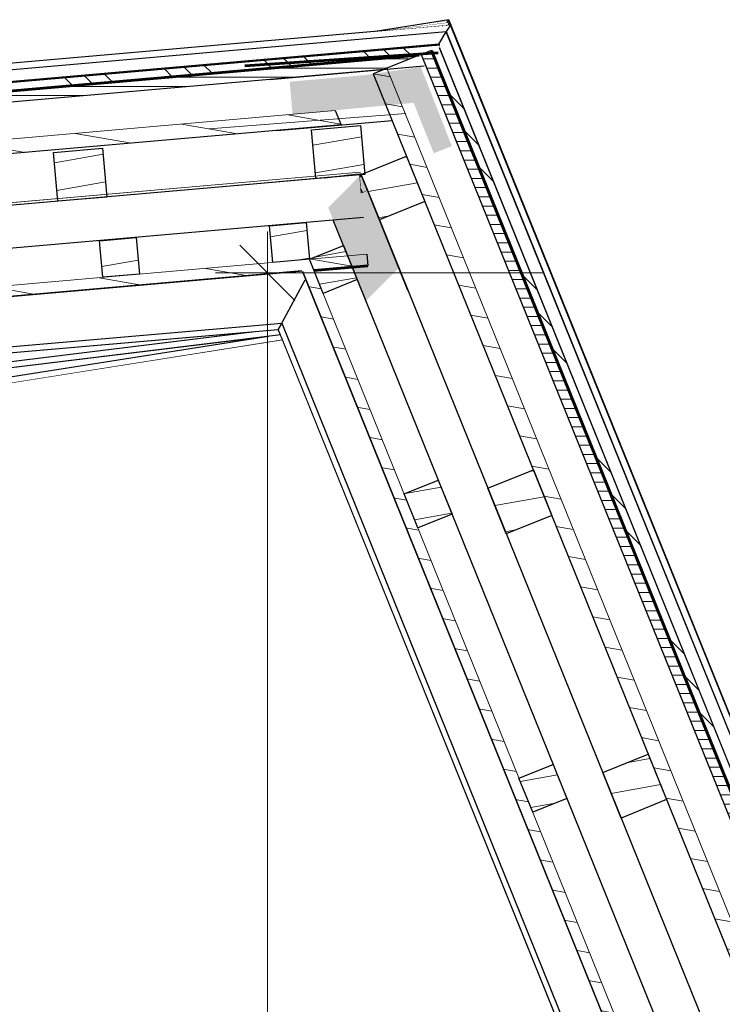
# Model space of a CAD drawing. Header units: millimetres. Extents: x 1798021 to 1815325, y -2500 to 6534.
# Tile 96 of 98: x 1810907 to 1812053, y 4518 to 6124. Entities that reach past the tile are written whole.
import ezdxf

# ---------------------------------------------------------------- set-up
doc = ezdxf.new("R2010")
doc.units = ezdxf.units.MM
doc.header["$MEASUREMENT"] = 0
doc.linetypes.add('Wipeout_Contour', pattern=[1000, 0, -1000])
for name, color, linetype in [('2 - KÓTA NS.2D', 7, 'Continuous'), ('2 - ČÁRA HLAVNÍ.2D', 7, 'Continuous'), ('4 - OBKLADY VNĚJŠÍ.3D', 7, 'Continuous'), ('4 - PRVKY KLEMPÍŘSKÉ.3D', 7, 'Continuous'), ('4 - PRVKY ZÁMEČNICKÉ.3D', 7, 'Continuous'), ('4 - STŘEŠNÍ KRYTINA.3D', 7, 'Continuous'), ('Konstrukce – Dělicí čáry vrstev', 7, 'Continuous'), ('Nové_4 - ZDIVO - STĚNY NENOSNÉ.3D', 7, 'Continuous'), ('Nové_Výplně - Povrchové', 7, 'Continuous'), ('Výplně - Povrchové', 7, 'Continuous'), ('Výplně – Řezové', 7, 'Continuous')]:
    doc.layers.add(name, color=color, linetype=linetype)
doc.styles.add('GENEROVANÝ_STYL_1', font='Arial.ttf')
doc.linetypes.add('ČÁRA PAROZÁBRANA', pattern='A,0,[1,A ŘEZ A-A´1.Shx,S=2.380952,R=0,X=0,Y=0.0075],-300,0', length=300)
doc.dimstyles.new('GENEROVANÝ_STYL__1', dxfattribs={"dimtxt": 100, "dimasz": 85.5, "dimexe": 0.18, "dimexo": 450, "dimgap": 0, "dimtad": 1, "dimdec": 0, "dimzin": 0, "dimdsep": 46, "dimtxsty": 'GENEROVANÝ_STYL_1', "dimblk": 'ARROWHEAD_6', "dimblk1": 'ARROWHEAD_6', "dimblk2": 'ARROWHEAD_6', "dimcen": 0.09, "dimclrd": 256, "dimclre": 256, "dimclrt": 256, "dimazin": 0, "dimtfac": 1, "dimtdec": 4, "dimtmove": 0, "dimatfit": 3, "dimfxl": 1, "dimtolj": 1, "dimtzin": 0, "dimarcsym": 0})
pattern_1 = [(135, (1118812.4, 0), (88.388348, 88.388348), []), (135, (1118794.72, -17.68), (88.388348, 88.388348), []), (135, (1118777.04, -35.36), (88.388348, 88.388348), [])]
pattern_2 = [(0, (1118812.397, 0), (0, 15), [])]
pattern_3 = [(170, (1118812.397, 0), (7.8141678, 44.3163477), [])]
pattern_4 = [(10, (1118812.397, 0), (-7.8141678, 44.3163477), [])]

# ---------------------------------------------------------------- blocks, each defined once
blk = doc.blocks.new('Řez_5', base_point=(1118812.4, 0))
at = {"layer": 'Výplně – Řezové', "linetype": 'Continuous', "lineweight": 0, "true_color": 0x000000}
h = blk.add_hatch(dxfattribs=at)
h.set_pattern_fill('DESKY_CETRIS__OSB____', color=18, style=0, pattern_type=2)
h.set_pattern_definition(pattern_2)
h.paths.add_polyline_path([(1811561.8, 6067.1), (1813198.2, 2016.9), (1813214.9, 2023.6), (1811578.5, 6073.8)])
h = blk.add_hatch(dxfattribs=at)
h.set_pattern_fill('KOV_HLINÍK', color=18, style=0, pattern_type=2)
h.set_pattern_definition(pattern_1)
h.paths.add_polyline_path([(1811578.5, 6073.8), (1813214.9, 2023.6), (1813228.8, 2029.2), (1811592.4, 6079.5)])
h = blk.add_hatch(dxfattribs=at)
h.set_pattern_fill('DŘEVO___BEDNĚNÍ', color=18, style=0, pattern_type=2)
h.set_pattern_definition(pattern_3)
h.paths.add_polyline_path([(1811506.2, 6044.6), (1811483.9, 6035.6), (1813114.4, 2000), (1813140.3, 2000)])
at = {"layer": '4 - STŘEŠNÍ KRYTINA.3D', "color": 181, "linetype": 'Continuous', "lineweight": 60, "true_color": 0x9e3eff}
blk.add_line((1811592.9, 6078.3), (1813228.8, 2029.2), dxfattribs=at)
at = {"layer": '4 - STŘEŠNÍ KRYTINA.3D', "color": 7, "linetype": 'Continuous', "lineweight": 30}
blk.add_line((1811462.6, 5874.8), (1811474.4, 5845.7), dxfattribs=at)
at = {"layer": 'Konstrukce – Dělicí čáry vrstev', "color": 181, "linetype": 'Continuous', "lineweight": 60, "true_color": 0x9e3eff}
blk.add_line((1811578.5, 6073.8), (1813214.9, 2023.6), dxfattribs=at)
at = {"layer": 'Konstrukce – Dělicí čáry vrstev', "color": 7, "linetype": 'Continuous', "lineweight": 30}
for p, q in [((1811561.8, 6067.1), (1813198.2, 2016.9)), ((1811483.9, 6035.6), (1813114.4, 2000)), ((1811421.9, 5975.6), (1811431.3, 5952.3)), ((1811474.4, 5845.7), (1813019.3, 2021.9))]:
    blk.add_line(p, q, dxfattribs=at)
at = {"layer": 'Konstrukce – Dělicí čáry vrstev', "color": 181, "linetype": 'ČÁRA PAROZÁBRANA', "lineweight": 15, "true_color": 0x9e3eff}
blk.add_line((1811506.2, 6044.6), (1813140.3, 2000), dxfattribs=at)
at = {"layer": 'Konstrukce – Dělicí čáry vrstev', "color": 7, "linetype": 'Continuous', "lineweight": 30, "flags": 128}
blk.add_lwpolyline([(1811578.5, 6073.8), (1811561.8, 6067.1), (1811558.7, 6065.9)], dxfattribs=at)
blk = doc.blocks.new('Řez_7', base_point=(1118812.4, 0))
at = {"layer": '4 - STŘEŠNÍ KRYTINA.3D', "color": 181, "linetype": 'Continuous', "lineweight": 15, "true_color": 0x9e3eff}
blk.add_line((1811592.4, 6083.9), (1811592.9, 6078.3), dxfattribs=at)
at = {"layer": 'Konstrukce – Dělicí čáry vrstev', "color": 7, "linetype": 'Continuous', "lineweight": 30}
blk.add_line((1811501.6, 6042.8), (1811483.9, 6035.6), dxfattribs=at)
at = {"color": 254, "linetype": 'Wipeout_Contour', "lineweight": 0, "ltscale": 7229953.461336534}
blk.add_wipeout([(1803497.1, 5177.9), (1803497.1, 5177.8), (1811462.7, 5874.7), (1811462.6, 5874.8)], dxfattribs=at).dxf.layer = 'Výplně - Povrchové'
at = {"layer": 'Výplně – Řezové', "linetype": 'Continuous', "lineweight": 0, "true_color": 0x000000}
h = blk.add_hatch(dxfattribs=at)
h.set_pattern_fill('KOV_HLINÍK', color=18, style=0, pattern_type=2)
h.set_pattern_definition(pattern_1)
h.paths.add_polyline_path([(1811592.4, 6083.9), (1803380.6, 5365.4), (1803381.9, 5350.5), (1811558.7, 6065.9), (1811592.4, 6079.5), (1811592.9, 6078.3)])
h = blk.add_hatch(dxfattribs=at)
h.set_pattern_fill('DESKY_CETRIS__OSB____', color=18, style=0, pattern_type=2)
h.set_pattern_definition(pattern_2)
h.paths.add_polyline_path([(1803381.9, 5350.5), (1803383.4, 5332.5), (1811501.6, 6042.8), (1811558.7, 6065.9)])
h = blk.add_hatch(dxfattribs=at)
h.set_pattern_fill('DŘEVO___BEDNĚNÍ', color=18, style=0, pattern_type=2)
h.set_pattern_definition(pattern_3)
h.paths.add_polyline_path([(1803388.7, 5272.8), (1803390.8, 5248.9), (1811431.3, 5952.3), (1811421.9, 5975.6)])
at = {"layer": '4 - STŘEŠNÍ KRYTINA.3D', "color": 181, "linetype": 'Continuous', "lineweight": 60, "true_color": 0x9e3eff}
blk.add_line((1811592.4, 6083.9), (1803380.6, 5365.4), dxfattribs=at)
at = {"layer": '4 - STŘEŠNÍ KRYTINA.3D', "color": 7, "linetype": 'Continuous', "lineweight": 30}
blk.add_line((1811462.6, 5874.8), (1803497.1, 5177.9), dxfattribs=at)
at = {"layer": '4 - STŘEŠNÍ KRYTINA.3D', "color": 181, "linetype": 'Continuous', "lineweight": 30, "true_color": 0x9e3eff}
blk.add_line((1811462.7, 5874.7), (1803497.1, 5177.8), dxfattribs=at)
at = {"layer": 'Konstrukce – Dělicí čáry vrstev', "color": 181, "linetype": 'Continuous', "lineweight": 60, "true_color": 0x9e3eff}
blk.add_line((1811558.7, 6065.9), (1803381.9, 5350.5), dxfattribs=at)
at = {"layer": 'Konstrukce – Dělicí čáry vrstev', "color": 181, "linetype": 'ČÁRA PAROZÁBRANA', "lineweight": 15, "true_color": 0x9e3eff}
blk.add_line((1811421.9, 5975.6), (1803388.7, 5272.8), dxfattribs=at)
at = {"layer": 'Konstrukce – Dělicí čáry vrstev', "color": 7, "linetype": 'Continuous', "lineweight": 30}
blk.add_line((1811431.3, 5952.3), (1803390.8, 5248.9), dxfattribs=at)
at = {"layer": 'Konstrukce – Dělicí čáry vrstev', "color": 7, "linetype": 'Continuous', "lineweight": 30, "flags": 128}
blk.add_lwpolyline([(1811558.7, 6065.9), (1811506.2, 6044.6), (1811501.6, 6042.8), (1803383.4, 5332.5)], dxfattribs=at)
blk = doc.blocks.new('Řez_9', base_point=(1118812.4, 0))
at = {"color": 254, "linetype": 'Wipeout_Contour', "lineweight": 0, "ltscale": 7246207.862699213}
blk.add_wipeout([(1811492.8, 6075.1), (1811590.5, 6083.7), (1811590.5, 6083.7), (1811493.2, 6075.2)], dxfattribs=at).dxf.layer = 'Výplně - Povrchové'
at = {"color": 254, "linetype": 'Wipeout_Contour', "lineweight": 0, "ltscale": 9052724.806556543}
blk.add_wipeout([(1809121, 5666), (1811404.6, 5865.8), (1811463.3, 5873), (1811462.7, 5874.7), (1809227.4, 5679.1)], dxfattribs=at).dxf.layer = 'Výplně - Povrchové'
at = {"layer": '4 - STŘEŠNÍ KRYTINA.3D', "color": 181, "linetype": 'Continuous', "lineweight": 30, "true_color": 0x9e3eff}
for p, q in [((1811492.8, 6075.1), (1811493.2, 6075.2)), ((1811404.6, 5865.8), (1811463.3, 5873)), ((1811463.3, 5873), (1811463.3, 5873))]:
    blk.add_line(p, q, dxfattribs=at)
blk = doc.blocks.new('Řez_11', base_point=(1118812.4, 0))
at = {"color": 254, "linetype": 'Wipeout_Contour', "lineweight": 0, "ltscale": 7245829.209359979}
blk.add_wipeout([(1811404.6, 5865.8), (1811460.1, 5870.7), (1811464, 5871.3), (1811463.3, 5873)], dxfattribs=at).dxf.layer = 'Výplně - Povrchové'
at = {"layer": '4 - STŘEŠNÍ KRYTINA.3D', "color": 181, "linetype": 'Continuous', "lineweight": 30, "true_color": 0x9e3eff}
blk.add_line((1811460.1, 5870.7), (1811464, 5871.3), dxfattribs=at)
blk = doc.blocks.new('Řez_16', base_point=(1118812.4, 0))
at = {"color": 254, "linetype": 'Wipeout_Contour', "lineweight": 0, "ltscale": 7241350.806536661}
blk.add_wipeout([(1811312.8, 5607.5), (1809868.8, 5430.2), (1810067.7, 5430.2), (1810067.7, 5410.3)], dxfattribs=at).dxf.layer = 'Výplně - Povrchové'
at = {"color": 254, "linetype": 'Wipeout_Contour', "lineweight": 0, "ltscale": 9054158.152083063}
blk.add_wipeout([(1810067.7, 5410.3), (1810067.7, 5400.4), (1811335.9, 5601.2), (1811332.4, 5609.9), (1811312.8, 5607.5)], dxfattribs=at).dxf.layer = 'Výplně - Povrchové'
at = {"layer": '4 - PRVKY ZÁMEČNICKÉ.3D', "color": 181, "linetype": 'Continuous', "lineweight": 30, "true_color": 0x9e3eff}
for p, q in [((1811312.8, 5607.5), (1810067.7, 5410.3)), ((1811335.9, 5601.2), (1810067.7, 5400.4))]:
    blk.add_line(p, q, dxfattribs=at)
blk = doc.blocks.new('Řez_18', base_point=(1118812.4, 0))
at = {"color": 254, "linetype": 'Wipeout_Contour', "lineweight": 0, "ltscale": 5430291.78047535}
blk.add_wipeout([(1811299.3, 5615.7), (1809178.9, 5430.2), (1809788.4, 5430.2)], dxfattribs=at).dxf.layer = 'Výplně - Povrchové'
at = {"color": 254, "linetype": 'Wipeout_Contour', "lineweight": 0, "ltscale": 9053659.747915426}
blk.add_wipeout([(1811299.3, 5615.7), (1809788.4, 5430.2), (1809868.8, 5430.2), (1811332.4, 5609.9), (1811329, 5618.3)], dxfattribs=at).dxf.layer = 'Výplně - Povrchové'
at = {"layer": '4 - PRVKY ZÁMEČNICKÉ.3D', "color": 181, "linetype": 'Continuous', "lineweight": 30, "true_color": 0x9e3eff}
for p, q in [((1811299.3, 5615.7), (1809788.4, 5430.2)), ((1811332.4, 5609.9), (1809868.8, 5430.2))]:
    blk.add_line(p, q, dxfattribs=at)
blk = doc.blocks.new('Řez_20', base_point=(1118812.4, 0))
at = {"color": 254, "linetype": 'Wipeout_Contour', "lineweight": 0, "ltscale": 412533108.0059386}
blk.add_wipeout([(1800920.2, 500), (1804497.5, 500), (1804497.5, 2600), (1805397.5, 2600), (1805397.5, 500), (1806676.5, 500), (1806676.5, 502.5), (1806976.5, 502.5), (1806976.5, 500), (1809927.5, 500), (1809927.5, 2600), (1810827.5, 2600), (1810827.5, 500), (1812755.5, 500), (1812755.5, 2087.6), (1811335.9, 5601.2), (1810067.7, 5400.4), (1810067.7, 5390.2), (1810003.5, 5390.2), (1809953, 5382.2), (1809956.1, 5382.2), (1809956.1, 5304.8), (1809959.7, 5298.2), (1809963, 5291.1), (1809965.8, 5283.8), (1809968.1, 5276.4), (1809970, 5268.8), (1809971.2, 5261.3), (1809972, 5253.7), (1809972.2, 5246.1), (1809971.9, 5238.7), (1809971, 5231.4), (1809969.6, 5224.3), (1809967.7, 5217.4), (1809965.2, 5210.8), (1809962.3, 5204.5), (1809958.9, 5198.5), (1809955, 5192.9), (1809950.7, 5187.8), (1809946, 5183.1), (1809940.9, 5178.9), (1809935.5, 5175.2), (1809929.7, 5172), (1809923.9, 5168.9), (1809923.7, 5168.8), (1809922.5, 5168.1), (1809834.1, 5120.8), (1809834.1, 5120.7), (1809833.9, 5120.6), (1809832.9, 5120.1), (1809826.9, 5117.5), (1809820.6, 5115.4), (1809814.1, 5114), (1809807.5, 5113.1), (1809800.7, 5112.8), (1809793.9, 5113.1), (1809787, 5114), (1809780.2, 5115.4), (1809773.3, 5117.5), (1809766.6, 5120.1), (1809760, 5123.3), (1809753.6, 5127), (1809747.4, 5131.2), (1809741.4, 5135.9), (1809735.7, 5141.1), (1809730.3, 5146.6), (1809725.3, 5152.6), (1809720.7, 5158.9), (1809716.5, 5165.5), (1809712.7, 5172.4), (1809709.4, 5179.5), (1809706.6, 5186.8), (1809704.3, 5194.2), (1809702.5, 5201.8), (1809701.2, 5209.4), (1809700.4, 5216.9), (1809700.2, 5224.5), (1809700.6, 5231.9), (1809701.4, 5239.2), (1809702.8, 5246.3), (1809704.8, 5253.2), (1809707.2, 5259.8), (1809710.1, 5266.1), (1809713.5, 5272.1), (1809717.4, 5277.7), (1809721.7, 5282.8), (1809726.4, 5287.5), (1809731.5, 5291.7), (1809736.9, 5295.4), (1809742.7, 5298.6), (1809743.7, 5299.1), (1809743.7, 5299.1), (1809743.9, 5299.2), (1809774.4, 5315.6), (1809774.4, 5353.9), (1809533.3, 5315.7), (1809533.3, 5305.9), (1809535.7, 5302.8), (1809540.2, 5296.5), (1809544.5, 5289.9), (1809548.4, 5283.2), (1809552, 5276.5), (1809555.2, 5269.7), (1809558, 5262.9), (1809560.4, 5256.1), (1809562.4, 5249.5), (1809563.9, 5242.9), (1809565, 5236.6), (1809565.6, 5230.4), (1809565.8, 5224.4), (1809565.5, 5218.8), (1809564.7, 5213.4), (1809563.5, 5208.5), (1809561.8, 5203.8), (1809559.7, 5199.6), (1809557.2, 5195.9), (1809554.3, 5192.5), (1809550.9, 5189.7), (1809543, 5183.7), (1809542, 5183.1), (1809541, 5182.2), (1809419.6, 5090.7), (1809419.4, 5090.6), (1809419.2, 5090.4), (1809417.9, 5089.4), (1809414.2, 5087.1), (1809410.2, 5085.2), (1809405.8, 5083.9), (1809401.2, 5083.1), (1809396.2, 5082.8), (1809391.1, 5083.1), (1809385.7, 5083.9), (1809380.2, 5085.2), (1809374.5, 5087.1), (1809368.7, 5089.4), (1809362.9, 5092.3), (1809357, 5095.6), (1809351.1, 5099.4), (1809345.3, 5103.6), (1809339.6, 5108.2), (1809333.9, 5113.2), (1809328.4, 5118.5), (1809323.1, 5124.2), (1809318, 5130.1), (1809313.2, 5136.3), (1809308.6, 5142.7), (1809304.4, 5149.2), (1809300.4, 5155.9), (1809296.9, 5162.6), (1809293.7, 5169.4), (1809290.8, 5176.2), (1809288.5, 5183), (1809286.5, 5189.7), (1809285, 5196.2), (1809283.9, 5202.6), (1809283.3, 5208.8), (1809283.1, 5214.7), (1809283.4, 5220.3), (1809284.2, 5225.7), (1809285.4, 5230.7), (1809287.1, 5235.3), (1809289.2, 5239.5), (1809291.7, 5243.3), (1809294.6, 5246.6), (1809297.9, 5249.5), (1809299.3, 5250.5), (1809299.4, 5250.6), (1809299.6, 5250.7), (1809346.7, 5286.2), (1809231.4, 5267.9), (1809234, 5262.9), (1809237.3, 5256.1), (1809240.4, 5249.5), (1809243.3, 5242.9), (1809245.8, 5236.6), (1809248, 5230.4), (1809249.9, 5224.4), (1809251.5, 5218.8), (1809252.7, 5213.4), (1809253.6, 5208.5), (1809254.1, 5203.8), (1809254.3, 5199.6), (1809254.1, 5195.9), (1809253.6, 5192.5), (1809252.7, 5189.7), (1809251.5, 5187.3), (1809249.9, 5185.5), (1809248, 5184.2), (1809238.2, 5178.2), (1809237.6, 5178), (1809235.8, 5176.7), (1809086.8, 5085.2), (1809086.7, 5085.1), (1809086.4, 5084.9), (1809084.8, 5083.9), (1809082.6, 5083.1), (1809080, 5082.8), (1809077.2, 5083.1), (1809074.1, 5083.9), (1809070.7, 5085.2), (1809067.2, 5087.1), (1809063.4, 5089.4), (1809059.4, 5092.3), (1809055.2, 5095.6), (1809051, 5099.4), (1809046.6, 5103.6), (1809042.1, 5108.2), (1809037.5, 5113.2), (1809033, 5118.5), (1809028.4, 5124.2), (1809023.9, 5130.1), (1809019.4, 5136.3), (1809015, 5142.7), (1809010.8, 5149.2), (1809006.6, 5155.9), (1809002.6, 5162.6), (1808998.8, 5169.4), (1808995.3, 5176.2), (1808991.9, 5183), (1808988.8, 5189.7), (1808986, 5196.2), (1808983.5, 5202.6), (1808981.2, 5208.8), (1808979.3, 5214.7), (1808977.8, 5220.3), (1808976.5, 5225.7), (1808976.2, 5227.5), (1803604.6, 4376.7)], dxfattribs=at).dxf.layer = 'Nové_Výplně - Povrchové'
blk = doc.blocks.new('Řez_36', base_point=(1118812.4, 0))
at = {"layer": 'Výplně – Řezové', "linetype": 'Continuous', "lineweight": 0, "true_color": 0x000000}
h = blk.add_hatch(dxfattribs=at)
h.set_pattern_fill('DŘEVO___BEDNĚNÍ', color=18, style=0, pattern_type=2)
h.set_pattern_definition(pattern_3)
h.paths.add_polyline_path([(1803517.4, 5045.3), (1803519.1, 5026.4), (1811474.7, 5722.4), (1811473.1, 5741.3)])
at = {"layer": '4 - OBKLADY VNĚJŠÍ.3D', "color": 7, "linetype": 'Continuous', "lineweight": 30}
for q in [(1803506.1, 5174.8), (1811464.3, 5841.7)]:
    blk.add_line((1811461.8, 5870.8), q, dxfattribs=at)
at = {"layer": '4 - OBKLADY VNĚJŠÍ.3D', "color": 7, "linetype": 'Continuous', "lineweight": 60}
blk.add_line((1811367.3, 5713), (1803582.5, 5031.9), dxfattribs=at)
at = {"layer": 'Konstrukce – Dělicí čáry vrstev', "color": 7, "linetype": 'Continuous', "lineweight": 30}
blk.add_line((1811467.9, 5801.1), (1803512.2, 5105.1), dxfattribs=at)
at = {"layer": 'Konstrukce – Dělicí čáry vrstev', "color": 7, "linetype": 'Continuous', "lineweight": 0}
blk.add_line((1811473.1, 5741.3), (1803517.4, 5045.3), dxfattribs=at)
at = {"layer": 'Konstrukce – Dělicí čáry vrstev', "color": 7, "linetype": 'Continuous', "lineweight": 60, "flags": 128}
blk.add_lwpolyline([(1811474.7, 5722.4), (1811449.6, 5720.2), (1811387.1, 5714.7)], dxfattribs=at)
blk = doc.blocks.new('Řez_37', base_point=(1118812.4, 0))
at = {"layer": 'Výplně – Řezové', "linetype": 'Continuous', "lineweight": 0, "true_color": 0x000000}
h = blk.add_hatch(dxfattribs=at)
h.set_pattern_fill('DŘEVO___BEDNĚNÍ', color=18, style=0, pattern_type=2)
h.set_pattern_definition(pattern_3)
h.paths.add_polyline_path([(1811387.1, 5714.7), (1811367.3, 5713), (1812867.4, 2000), (1812887.9, 2000)])
at = {"layer": '4 - OBKLADY VNĚJŠÍ.3D', "color": 7, "linetype": 'Continuous', "lineweight": 30}
blk.add_line((1811474.4, 5845.7), (1811464.3, 5841.7), dxfattribs=at)
at = {"layer": '4 - OBKLADY VNĚJŠÍ.3D', "color": 7, "linetype": 'Continuous', "lineweight": 60}
blk.add_line((1811367.3, 5713), (1812867.4, 2000), dxfattribs=at)
at = {"layer": 'Konstrukce – Dělicí čáry vrstev', "color": 7, "linetype": 'Continuous', "lineweight": 30}
for p, q in [((1811473.1, 5741.3), (1811474.7, 5722.4)), ((1811449.6, 5720.2), (1812952.6, 2000))]:
    blk.add_line(p, q, dxfattribs=at)
at = {"layer": 'Konstrukce – Dělicí čáry vrstev', "color": 7, "linetype": 'Continuous', "lineweight": 0}
blk.add_line((1811387.1, 5714.7), (1812887.9, 2000), dxfattribs=at)
blk = doc.blocks.new('Řez_55', base_point=(1118812.4, 0))
at = {"color": 254, "linetype": 'Wipeout_Contour', "lineweight": 0, "ltscale": 9057378.455496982}
blk.add_wipeout([(1811464.1, 5871), (1811462.1, 5867.2), (1811463.8, 5847.3), (1811465.8, 5842.3), (1811474.4, 5845.7)], dxfattribs=at).dxf.layer = 'Výplně - Povrchové'
at = {"color": 254, "linetype": 'Wipeout_Contour', "lineweight": 0, "ltscale": 7248274.940019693}
blk.add_wipeout([(1811334.6, 5628.9), (1811329, 5618.3), (1812790.9, 2000), (1812800.8, 2000)], dxfattribs=at).dxf.layer = 'Výplně - Povrchové'
at = {"color": 254, "linetype": 'Wipeout_Contour', "lineweight": 0, "ltscale": 5434422.516416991}
blk.add_wipeout([(1811465.8, 5842.3), (1811463.8, 5847.3), (1811464.3, 5841.7)], dxfattribs=at).dxf.layer = 'Výplně - Povrchové'
at = {"color": 254, "linetype": 'Wipeout_Contour', "lineweight": 0, "ltscale": 7248395.407208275}
blk.add_wipeout([(1811372.6, 5699.9), (1811334.6, 5628.9), (1812800.8, 2000), (1812867.4, 2000)], dxfattribs=at).dxf.layer = 'Výplně - Povrchové'
at = {"layer": '4 - PRVKY ZÁMEČNICKÉ.3D', "color": 181, "linetype": 'Continuous', "lineweight": 30, "true_color": 0x9e3eff}
for p, q in [((1811463.8, 5847.3), (1811465.8, 5842.3)), ((1811334.6, 5628.9), (1811334.5, 5628.6)), ((1811334.6, 5628.9), (1812800.8, 2000)), ((1811329, 5618.3), (1812790.9, 2000))]:
    blk.add_line(p, q, dxfattribs=at)
blk = doc.blocks.new('Řez_56', base_point=(1118812.4, 0))
at = {"color": 254, "linetype": 'Wipeout_Contour', "lineweight": 0, "ltscale": 5434416.885339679}
blk.add_wipeout([(1811464.1, 5871), (1811461.8, 5870.8), (1811462.1, 5867.2)], dxfattribs=at).dxf.layer = 'Výplně - Povrchové'
at = {"color": 254, "linetype": 'Wipeout_Contour', "lineweight": 0, "ltscale": 10844884.70980289}
blk.add_wipeout([(1803582.5, 5031.9), (1803573.7, 5017.6), (1803606.6, 4952.5), (1811334.5, 5628.6), (1811372.6, 5699.9), (1811367.3, 5713)], dxfattribs=at).dxf.layer = 'Výplně - Povrchové'
at = {"layer": '4 - PRVKY ZÁMEČNICKÉ.3D', "color": 181, "linetype": 'Continuous', "lineweight": 30, "true_color": 0x9e3eff}
for p, q in [((1811464.1, 5871), (1811461.8, 5870.8)), ((1811462.1, 5867.2), (1811464.1, 5871))]:
    blk.add_line(p, q, dxfattribs=at)
at = {"color": 254, "linetype": 'Wipeout_Contour', "lineweight": 0, "ltscale": 7229912.499028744}
blk.add_wipeout([(1811334.5, 5628.6), (1803606.6, 4952.5), (1803611.4, 4943.1), (1811329, 5618.3)], dxfattribs=at).dxf.layer = 'Výplně - Povrchové'
at = {"layer": '4 - PRVKY ZÁMEČNICKÉ.3D', "color": 181, "linetype": 'Continuous', "lineweight": 30, "true_color": 0x9e3eff}
for p, q in [((1811334.6, 5628.9), (1811372.6, 5699.9)), ((1811334.5, 5628.6), (1803606.6, 4952.5)), ((1811329, 5618.3), (1811334.5, 5628.6)), ((1811329, 5618.3), (1803611.4, 4943.1))]:
    blk.add_line(p, q, dxfattribs=at)
blk = doc.blocks.new('Řez_87', base_point=(1118812.4, 0))
at = {"color": 254, "linetype": 'Wipeout_Contour', "lineweight": 0, "ltscale": 12684481.47266631}
blk.add_wipeout([(1811602.9, 6104), (1811590.5, 6083.7), (1811590.5, 6083.7), (1811592.4, 6083.9), (1811592.9, 6078.3), (1813228.6, 2029.7), (1813228.6, 2080.2)], dxfattribs=at).dxf.layer = 'Výplně - Povrchové'
at = {"color": 254, "linetype": 'Wipeout_Contour', "lineweight": 0, "ltscale": 7249686.451027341}
blk.add_wipeout([(1811602.9, 6104), (1813228.6, 2080.2), (1813228.6, 2081.8), (1811603.3, 6104.6)], dxfattribs=at).dxf.layer = 'Výplně - Povrchové'
at = {"color": 254, "linetype": 'Wipeout_Contour', "lineweight": 0, "ltscale": 7249699.671178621}
blk.add_wipeout([(1811610, 6115.5), (1811609.3, 6114.4), (1813228.6, 2106.4), (1813228.6, 2109.3)], dxfattribs=at).dxf.layer = 'Výplně - Povrchové'
at = {"color": 254, "linetype": 'Wipeout_Contour', "lineweight": 0, "ltscale": 7249696.029194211}
blk.add_wipeout([(1811606.4, 6109.6), (1813228.6, 2094.5), (1813228.6, 2106.4), (1811609.3, 6114.4)], dxfattribs=at).dxf.layer = 'Výplně - Povrchové'
at = {"color": 254, "linetype": 'Wipeout_Contour', "lineweight": 0, "ltscale": 7249689.965966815}
blk.add_wipeout([(1811603.3, 6104.6), (1813228.6, 2081.8), (1813228.6, 2094.5), (1811606.4, 6109.6)], dxfattribs=at).dxf.layer = 'Výplně - Povrchové'
at = {"layer": '4 - PRVKY KLEMPÍŘSKÉ.3D', "color": 181, "linetype": 'Continuous', "lineweight": 30, "true_color": 0x9e3eff}
for p, q in [((1813228.6, 2080.2), (1811602.9, 6104)), ((1813228.6, 2109.3), (1811610, 6115.5))]:
    blk.add_line(p, q, dxfattribs=at)
blk = doc.blocks.new('Řez_88', base_point=(1118812.4, 0))
at = {"color": 254, "linetype": 'Wipeout_Contour', "lineweight": 0, "ltscale": 10876157.76996079}
blk.add_wipeout([(1811608.8, 6119.6), (1811608.7, 6119.4), (1813228.8, 2109.3), (1813228.8, 2106.9), (1813229, 2106.4), (1813229, 2109.3)], dxfattribs=at).dxf.layer = 'Výplně - Povrchové'
at = {"layer": '4 - PRVKY KLEMPÍŘSKÉ.3D', "color": 181, "linetype": 'Continuous', "lineweight": 30, "true_color": 0x9e3eff}
blk.add_line((1813229, 2109.3), (1811608.8, 6119.6), dxfattribs=at)
blk = doc.blocks.new('Řez_89', base_point=(1118812.4, 0))
at = {"color": 254, "linetype": 'Wipeout_Contour', "lineweight": 0, "ltscale": 16312626.05581156}
blk.add_wipeout([(1811608.6, 6119.6), (1811607.9, 6118.4), (1811609.1, 6115.4), (1811610, 6115.5), (1813228.6, 2109.3), (1813228.6, 2108.2), (1813228.6, 2106.9), (1813228.8, 2106.4), (1813228.8, 2109.3)], dxfattribs=at).dxf.layer = 'Výplně - Povrchové'
at = {"color": 254, "linetype": 'Wipeout_Contour', "lineweight": 0, "ltscale": 5434853.799256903}
blk.add_wipeout([(1811606, 6115.2), (1811609.1, 6115.4), (1811607.9, 6118.4)], dxfattribs=at).dxf.layer = 'Výplně - Povrchové'
at = {"layer": '4 - PRVKY KLEMPÍŘSKÉ.3D', "color": 181, "linetype": 'Continuous', "lineweight": 30, "true_color": 0x9e3eff}
blk.add_line((1813228.8, 2109.3), (1811608.6, 6119.6), dxfattribs=at)
blk = doc.blocks.new('Řez_90', base_point=(1118812.4, 0))
at = {"color": 254, "linetype": 'Wipeout_Contour', "lineweight": 0, "ltscale": 10869708.46788953}
blk.add_wipeout([(1811606.4, 6122.6), (1811607.7, 6119.5), (1811608.6, 6119.6), (1811608.6, 6119.6), (1811608.8, 6119.6), (1811607.1, 6123.8)], dxfattribs=at).dxf.layer = 'Výplně - Povrchové'
at = {"color": 254, "linetype": 'Wipeout_Contour', "lineweight": 0, "ltscale": 5434849.36037916}
blk.add_wipeout([(1811606.4, 6122.6), (1811604.4, 6119.1), (1811607.7, 6119.5)], dxfattribs=at).dxf.layer = 'Výplně - Povrchové'
at = {"layer": '4 - PRVKY KLEMPÍŘSKÉ.3D', "color": 181, "linetype": 'Continuous', "lineweight": 30, "true_color": 0x9e3eff}
blk.add_line((1811608.8, 6119.6), (1811607.1, 6123.8), dxfattribs=at)
blk = doc.blocks.new('Řez_91', base_point=(1118812.4, 0))
at = {"color": 254, "linetype": 'Wipeout_Contour', "lineweight": 0, "ltscale": 7229986.043024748}
blk.add_wipeout([(1811602.9, 6104), (1803372.4, 5383.9), (1803383.7, 5365.7), (1811590.5, 6083.7)], dxfattribs=at).dxf.layer = 'Výplně - Povrchové'
at = {"color": 254, "linetype": 'Wipeout_Contour', "lineweight": 0, "ltscale": 7229987.363650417}
blk.add_wipeout([(1803372.1, 5384.4), (1803372.4, 5383.9), (1811602.9, 6104), (1811603.3, 6104.6)], dxfattribs=at).dxf.layer = 'Výplně - Povrchové'
at = {"color": 254, "linetype": 'Wipeout_Contour', "lineweight": 0, "ltscale": 7229988.715095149}
blk.add_wipeout([(1811610, 6115.5), (1803366, 5394.3), (1803366.6, 5393.2), (1811609.3, 6114.4)], dxfattribs=at).dxf.layer = 'Výplně - Povrchové'
at = {"color": 254, "linetype": 'Wipeout_Contour', "lineweight": 0, "ltscale": 7229988.342971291}
blk.add_wipeout([(1803366.6, 5393.2), (1803369.3, 5389), (1811606.4, 6109.6), (1811609.3, 6114.4)], dxfattribs=at).dxf.layer = 'Výplně - Povrchové'
at = {"color": 254, "linetype": 'Wipeout_Contour', "lineweight": 0, "ltscale": 7229987.723203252}
blk.add_wipeout([(1803369.3, 5389), (1803372.1, 5384.4), (1811603.3, 6104.6), (1811606.4, 6109.6)], dxfattribs=at).dxf.layer = 'Výplně - Povrchové'
at = {"layer": '4 - PRVKY KLEMPÍŘSKÉ.3D', "color": 181, "linetype": 'Continuous', "lineweight": 30, "true_color": 0x9e3eff}
for p, q in [((1811610, 6115.5), (1803366, 5394.3)), ((1811602.9, 6104), (1803372.4, 5383.9)), ((1811590.5, 6083.7), (1811602.9, 6104)), ((1811602.9, 6104), (1811603.3, 6104.6)), ((1811603.3, 6104.6), (1811606.4, 6109.6)), ((1811606.4, 6109.6), (1811609.3, 6114.4)), ((1811609.3, 6114.4), (1811610, 6115.5)), ((1811590.5, 6083.7), (1803383.7, 5365.7))]:
    blk.add_line(p, q, dxfattribs=at)
blk = doc.blocks.new('Řez_92', base_point=(1118812.4, 0))
at = {"color": 254, "linetype": 'Wipeout_Contour', "lineweight": 0, "ltscale": 7246268.656020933}
blk.add_wipeout([(1811608.6, 6119.6), (1811490.1, 6105), (1811521.1, 6107.7), (1811607.9, 6118.4)], dxfattribs=at).dxf.layer = 'Výplně - Povrchové'
at = {"color": 254, "linetype": 'Wipeout_Contour', "lineweight": 0, "ltscale": 7244922.176244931}
blk.add_wipeout([(1810947.7, 6027.5), (1811492.9, 6075.2), (1811493.2, 6075.2), (1810948, 6027.5)], dxfattribs=at).dxf.layer = 'Výplně - Povrchové'
at = {"color": 254, "linetype": 'Wipeout_Contour', "lineweight": 0, "ltscale": 5434765.45446053}
blk.add_wipeout([(1811607.9, 6118.4), (1811521.1, 6107.7), (1811606, 6115.2)], dxfattribs=at).dxf.layer = 'Výplně - Povrchové'
at = {"color": 254, "linetype": 'Wipeout_Contour', "lineweight": 0, "ltscale": 7243798.384396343}
blk.add_wipeout([(1810931.5, 6026), (1810931.1, 6026), (1810947.7, 6027.5), (1810948, 6027.5)], dxfattribs=at).dxf.layer = 'Výplně - Povrchové'
at = {"layer": '4 - PRVKY KLEMPÍŘSKÉ.3D', "color": 181, "linetype": 'Continuous', "lineweight": 30, "true_color": 0x9e3eff}
for p, q in [((1811608.6, 6119.6), (1811490.1, 6105)), ((1811606, 6115.2), (1811607.9, 6118.4)), ((1811607.9, 6118.4), (1811608.6, 6119.6)), ((1810948, 6027.5), (1810947.7, 6027.5))]:
    blk.add_line(p, q, dxfattribs=at)
at = {"color": 254, "linetype": 'Wipeout_Contour', "lineweight": 0, "ltscale": 7243492.551096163}
blk.add_wipeout([(1810795.1, 6014.1), (1810794.8, 6014.1), (1810931.1, 6026), (1810931.5, 6026)], dxfattribs=at).dxf.layer = 'Výplně - Povrchové'
blk = doc.blocks.new('Řez_93', base_point=(1118812.4, 0))
at = {"color": 254, "linetype": 'Wipeout_Contour', "lineweight": 0, "ltscale": 5434857.1619378}
blk.add_wipeout([(1811608.6, 6119.6), (1811608.7, 6119.4), (1811608.8, 6119.6)], dxfattribs=at).dxf.layer = 'Výplně - Povrchové'
at = {"layer": '4 - PRVKY KLEMPÍŘSKÉ.3D', "color": 181, "linetype": 'Continuous', "lineweight": 30, "true_color": 0x9e3eff}
for p, q in [((1811608.8, 6119.6), (1811608.6, 6119.6)), ((1811608.7, 6119.4), (1811608.8, 6119.6))]:
    blk.add_line(p, q, dxfattribs=at)
blk = doc.blocks.new('Řez_94', base_point=(1118812.4, 0))
at = {"color": 254, "linetype": 'Wipeout_Contour', "lineweight": 0, "ltscale": 9057756.669979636}
blk.add_wipeout([(1811486.8, 6104.7), (1811490.1, 6105), (1811514.5, 6108), (1811606.4, 6122.6), (1811607.1, 6123.8)], dxfattribs=at).dxf.layer = 'Výplně - Povrchové'
at = {"color": 254, "linetype": 'Wipeout_Contour', "lineweight": 0, "ltscale": 5434755.796184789}
blk.add_wipeout([(1811606.4, 6122.6), (1811514.5, 6108), (1811604.4, 6119.1)], dxfattribs=at).dxf.layer = 'Výplně - Povrchové'
at = {"layer": '4 - PRVKY KLEMPÍŘSKÉ.3D', "color": 181, "linetype": 'Continuous', "lineweight": 30, "true_color": 0x9e3eff}
for p, q in [((1811607.1, 6123.8), (1811486.8, 6104.7)), ((1811604.4, 6119.1), (1811606.4, 6122.6)), ((1811606.4, 6122.6), (1811607.1, 6123.8))]:
    blk.add_line(p, q, dxfattribs=at)
blk = doc.blocks.new('*D162', base_point=(1118812.4, 0))
at = {"layer": '2 - KÓTA NS.2D', "color": 96, "linetype": 'Continuous', "lineweight": 0, "true_color": 0x007d00}
for p, q in [((1811311.1, 5711.1), (1811311.1, 5778.6)), ((1811761.1, 5711.1), (1811226.7, 5711.1)), ((1811311.1, 500), (1811311.1, 5711.1)), ((1811761.1, 500), (1811226.7, 500)), ((1811311.1, 432.5), (1811311.1, 500))]:
    blk.add_line(p, q, dxfattribs=at)
at = {"layer": '2 - KÓTA NS.2D', "color": 96, "linetype": 'Continuous', "lineweight": 15, "true_color": 0x007d00}
for p, q in [((1811356.1, 5666.1), (1811266.1, 5756.1)), ((1811266.1, 545), (1811356.1, 455))]:
    blk.add_line(p, q, dxfattribs=at)
at = {"layer": '2 - KÓTA NS.2D', "color": 96, "lineweight": 0, "true_color": 0x007d00, "insert": (1811291.1, 2939), "char_height": 100, "attachment_point": 7, "rotation": 90, "style": 'GENEROVANÝ_STYL_1'}
blk.add_mtext('\\A1;{\\pql;\\fArial|b0|i0|c0|p0;\\W1.000000;5\xa0211}', dxfattribs=at)
blk = doc.blocks.new('ARROWHEAD_6')
at = {"color": 0, "linetype": 'Continuous', "lineweight": 0}
for p, q in [((-0.5, -0.5), (0.5, 0.5)), ((0, 0), (-1, 0))]:
    blk.add_line(p, q, dxfattribs=at)

msp = doc.modelspace()

# ---------------------------------------------------------------- block references
at = {"layer": '4 - STŘEŠNÍ KRYTINA.3D', "lineweight": 0}
msp.add_blockref('Řez_5', (1118812.4, 0), dxfattribs=at)

# ---------------------------------------------------------------- next in the draw order: block references
msp.add_blockref('Řez_7', (1118812.4, 0), dxfattribs=at)

# ---------------------------------------------------------------- next in the draw order: block references
msp.add_blockref('Řez_9', (1118812.4, 0), dxfattribs=at)

# ---------------------------------------------------------------- next in the draw order: block references
msp.add_blockref('Řez_11', (1118812.4, 0), dxfattribs=at)

# ---------------------------------------------------------------- next in the draw order: block references
at = {"layer": '4 - PRVKY ZÁMEČNICKÉ.3D', "lineweight": 0}
msp.add_blockref('Řez_16', (1118812.4, 0), dxfattribs=at)

# ---------------------------------------------------------------- next in the draw order: block references
msp.add_blockref('Řez_18', (1118812.4, 0), dxfattribs=at)

# ---------------------------------------------------------------- next in the draw order: block references
at = {"layer": 'Nové_4 - ZDIVO - STĚNY NENOSNÉ.3D', "lineweight": 0}
msp.add_blockref('Řez_20', (1118812.4, 0), dxfattribs=at)

# ---------------------------------------------------------------- next in the draw order: block references
at = {"layer": '4 - OBKLADY VNĚJŠÍ.3D', "lineweight": 0}
for name in ['Řez_36', 'Řez_37']:
    msp.add_blockref(name, (1118812.4, 0), dxfattribs=at)

# ---------------------------------------------------------------- next in the draw order: block references
at = {"layer": '4 - PRVKY ZÁMEČNICKÉ.3D', "lineweight": 0}
msp.add_blockref('Řez_55', (1118812.4, 0), dxfattribs=at)

# ---------------------------------------------------------------- next in the draw order: block references
at = {"layer": '4 - PRVKY KLEMPÍŘSKÉ.3D', "lineweight": 0}
msp.add_blockref('Řez_87', (1118812.4, 0), dxfattribs=at)
at = {"layer": '4 - PRVKY ZÁMEČNICKÉ.3D', "lineweight": 0}
msp.add_blockref('Řez_56', (1118812.4, 0), dxfattribs=at)

# ---------------------------------------------------------------- next in the draw order: block references
at = {"layer": '4 - PRVKY KLEMPÍŘSKÉ.3D', "lineweight": 0}
msp.add_blockref('Řez_88', (1118812.4, 0), dxfattribs=at)

# ---------------------------------------------------------------- next in the draw order: block references
msp.add_blockref('Řez_89', (1118812.4, 0), dxfattribs=at)

# ---------------------------------------------------------------- next in the draw order: hatches: boundary and pattern name
at = {"layer": 'Výplně – Řezové', "linetype": 'Continuous', "lineweight": 0}
h = msp.add_hatch(dxfattribs=at)
h.set_pattern_fill('DŘEVO___OBECNĚ', style=0, pattern_type=2)
h.set_pattern_definition(pattern_4)
h.paths.add_polyline_path([(1811744.9, 5389.8), (1811774.8, 5315.6), (1811700.6, 5285.7), (1811670.7, 5359.9)])
h = msp.add_hatch(dxfattribs=at)
h.set_pattern_fill('DŘEVO___OBECNĚ', style=0, pattern_type=2)
h.set_pattern_definition(pattern_4)
h.paths.add_polyline_path([(1811932.2, 4926.2), (1811962.1, 4852.1), (1811887.9, 4822.1), (1811858, 4896.3)])
h = msp.add_hatch(dxfattribs=at)
h.set_pattern_fill('DŘEVO___OBECNĚ', style=0, pattern_type=2)
h.set_pattern_definition(pattern_4)
h.paths.add_polyline_path([(1811777.1, 4909.7), (1811799.5, 4854), (1811743.9, 4831.5), (1811721.4, 4887.2)])

# ---------------------------------------------------------------- next in the draw order: linework, layer by layer
at = {"layer": 'Výplně – Řezové', "color": 7, "linetype": 'Continuous', "lineweight": 30, "flags": 128}
for points in [[(1811744.9, 5389.8), (1811774.8, 5315.6), (1811700.6, 5285.7), (1811670.7, 5359.9)], [(1811932.2, 4926.2), (1811962.1, 4852.1), (1811887.9, 4822.1), (1811858, 4896.3)], [(1811777.1, 4909.7), (1811799.5, 4854), (1811743.9, 4831.5), (1811721.4, 4887.2)]]:
    msp.add_lwpolyline(points, close=True, dxfattribs=at)

# ---------------------------------------------------------------- next in the draw order: block references
at = {"layer": '4 - PRVKY KLEMPÍŘSKÉ.3D', "lineweight": 0}
msp.add_blockref('Řez_90', (1118812.4, 0), dxfattribs=at)

# ---------------------------------------------------------------- next in the draw order: block references
msp.add_blockref('Řez_91', (1118812.4, 0), dxfattribs=at)

# ---------------------------------------------------------------- next in the draw order: block references
msp.add_blockref('Řez_92', (1118812.4, 0), dxfattribs=at)

# ---------------------------------------------------------------- next in the draw order: hatches: boundary and pattern name
at = {"layer": 'Výplně – Řezové', "linetype": 'Continuous', "lineweight": 0, "true_color": 0xffffff}
for points in [[(1811352.2, 5969.5), (1811549.5, 5988.3), (1811582.5, 5906.1), (1811611.9, 5917.7), (1811561.3, 6046.8), (1811469.9, 6033.4), (1811347.6, 6022.7)], [(1811471.4, 5666.2), (1811410.4, 5817.3), (1811464, 5871.5), (1811525.6, 5718.9), (1811468.2, 5661.5)]]:
    msp.add_hatch(color=7, dxfattribs=at).paths.add_polyline_path(points)
at = {"layer": 'Výplně – Řezové', "linetype": 'Continuous', "lineweight": 0}
h = msp.add_hatch(dxfattribs=at)
h.set_pattern_fill('DŘEVO___OBECNĚ', style=0, pattern_type=2)
h.set_pattern_definition(pattern_4)
h.paths.add_polyline_path([(1811383.1, 5944.3), (1811462.8, 5951.2), (1811469.8, 5871.5), (1811390.1, 5864.6)])
h = msp.add_hatch(dxfattribs=at)
h.set_pattern_fill('DŘEVO___OBECNĚ', style=0, pattern_type=2)
h.set_pattern_definition(pattern_4)
h.paths.add_polyline_path([(1810962.6, 5907.5), (1811042.3, 5914.4), (1811049.3, 5834.7), (1810969.6, 5827.8)])
h = msp.add_hatch(dxfattribs=at)
h.set_pattern_fill('DŘEVO___OBECNĚ', style=0, pattern_type=2)
h.set_pattern_definition(pattern_4)
h.paths.add_polyline_path([(1811538.1, 5901.4), (1811568.1, 5827.3), (1811493.9, 5797.3), (1811464, 5871.5)])
h = msp.add_hatch(dxfattribs=at)
h.set_pattern_fill('DŘEVO___OBECNĚ', style=0, pattern_type=2)
h.set_pattern_definition(pattern_4)
h.paths.add_polyline_path([(1811314.7, 5787.7), (1811374.4, 5792.9), (1811379.7, 5733.1), (1811319.9, 5727.9)])
h = msp.add_hatch(dxfattribs=at)
h.set_pattern_fill('DŘEVO___OBECNĚ', style=0, pattern_type=2)
h.set_pattern_definition(pattern_4)
h.paths.add_polyline_path([(1811037.5, 5763.5), (1811097.2, 5768.8), (1811102.5, 5709), (1811042.7, 5703.8)])
h = msp.add_hatch(dxfattribs=at)
h.set_pattern_fill('DŘEVO___OBECNĚ', style=0, pattern_type=2)
h.set_pattern_definition(pattern_4)
h.paths.add_polyline_path([(1811435.3, 5755.6), (1811457.8, 5700), (1811402.1, 5677.5), (1811379.7, 5733.1)])
h = msp.add_hatch(dxfattribs=at)
h.set_pattern_fill('DŘEVO___OBECNĚ', style=0, pattern_type=2)
h.set_pattern_definition(pattern_4)
h.paths.add_polyline_path([(1811589.8, 5373.2), (1811612.2, 5317.6), (1811556.6, 5295.1), (1811534.1, 5350.8)])

# ---------------------------------------------------------------- next in the draw order: linework, layer by layer
at = {"layer": '2 - ČÁRA HLAVNÍ.2D', "color": 181, "linetype": 'Continuous', "lineweight": 60, "true_color": 0x9e3eff}
msp.add_line((1811274.2, 6048.3), (1811589.4, 6069.6), dxfattribs=at)
at = {"layer": '2 - ČÁRA HLAVNÍ.2D', "color": 7, "linetype": 'Continuous', "lineweight": 30}
for p, q in [((1811315.3, 6026.5), (1811566.9, 6048.5)), ((1811326.3, 5943.1), (1811514.6, 5959.6)), ((1811464, 5871.5), (1811263.4, 5853.5)), ((1811540.4, 5682.4), (1811464, 5871.5)), ((1811491.1, 5617.5), (1811418.6, 5796.8))]:
    msp.add_line(p, q, dxfattribs=at)
at = {"layer": '2 - ČÁRA HLAVNÍ.2D', "color": 181, "linetype": 'ČÁRA PAROZÁBRANA', "lineweight": 0, "true_color": 0x9e3eff}
msp.add_line((1811216.3, 5945.6), (1811537, 5970.8), dxfattribs=at)
at = {"layer": 'Výplně – Řezové', "color": 7, "linetype": 'Continuous', "lineweight": 30, "flags": 128}
for points in [[(1811383.1, 5944.3), (1811462.8, 5951.2), (1811469.8, 5871.5), (1811390.1, 5864.6)], [(1810962.6, 5907.5), (1811042.3, 5914.4), (1811049.3, 5834.7), (1810969.6, 5827.8)], [(1811538.1, 5901.4), (1811568.1, 5827.3), (1811493.9, 5797.3), (1811464, 5871.5)], [(1811314.7, 5787.7), (1811374.4, 5792.9), (1811379.7, 5733.1), (1811319.9, 5727.9)], [(1811037.5, 5763.5), (1811097.2, 5768.8), (1811102.5, 5709), (1811042.7, 5703.8)], [(1811435.3, 5755.6), (1811457.8, 5700), (1811402.1, 5677.5), (1811379.7, 5733.1)], [(1811589.8, 5373.2), (1811612.2, 5317.6), (1811556.6, 5295.1), (1811534.1, 5350.8)]]:
    msp.add_lwpolyline(points, close=True, dxfattribs=at)

# ---------------------------------------------------------------- next in the draw order: block references
at = {"layer": '4 - PRVKY KLEMPÍŘSKÉ.3D', "lineweight": 0}
msp.add_blockref('Řez_93', (1118812.4, 0), dxfattribs=at)

# ---------------------------------------------------------------- next in the draw order: dimensions: what is measured, and where the dimension line sits
at = {"layer": '2 - KÓTA NS.2D', "color": 96, "linetype": 'Continuous', "lineweight": 0, "true_color": 0x007d00}
dim = msp.add_linear_dim(base=(1811311.1, 5711.1), p1=(1812755.5, 500), p2=(1811368.1, 5711.1), angle=90, dimstyle='GENEROVANÝ_STYL__1', dxfattribs=at)
dim.commit()
dim.dimension.update_dxf_attribs({"geometry": '*D162', "text_midpoint": (1811241.1, 3115.7), "dimtype": 160, "text_rotation": 90})

# ---------------------------------------------------------------- next in the draw order: block references
at = {"layer": '4 - PRVKY KLEMPÍŘSKÉ.3D', "lineweight": 0}
msp.add_blockref('Řez_94', (1118812.4, 0), dxfattribs=at)

doc.saveas('drawing.dxf')
